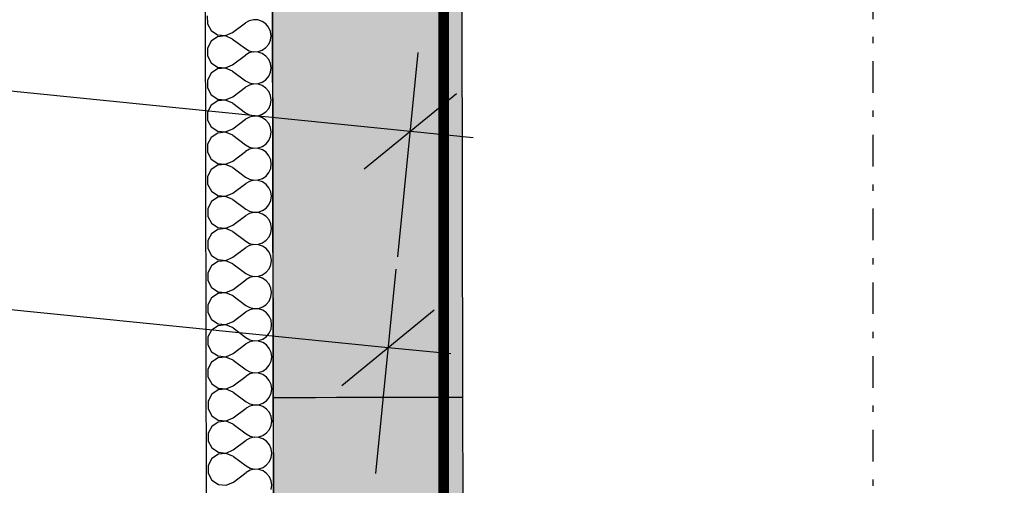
# Model space of a CAD drawing. Extents: x -12025 to 39812, y -30157 to 12.
# Tile 46 of 59: x 20743 to 23081, y -9940 to -8835. Entities that reach past the tile are written whole.
import ezdxf

# ---------------------------------------------------------------- set-up
doc = ezdxf.new("R2010")
doc.units = 0
doc.header["$MEASUREMENT"] = 0
doc.linetypes.add('Čerchovaná S', pattern=[175, 75, -42.5, 15, -42.5])
for name, color, linetype in [('OÚ Dukovany půdorys kóty 2NP', 7, 'Continuous'), ('OÚ Dukovany půdorys podklad 2NP', 7, 'Continuous'), ('OÚ Dukovany zásuvky', 92, 'Continuous')]:
    doc.layers.add(name, color=color, linetype=linetype)

msp = doc.modelspace()

# ---------------------------------------------------------------- linework, layer by layer
at = {"layer": 'OÚ Dukovany půdorys kóty 2NP', "color": 1, "linetype": 'Continuous'}
for p, q in [((12154.3, -8140.7), (21671, -9099.9)), ((21640.9, -9398.3), (21689.8, -8913.3)), ((21561.4, -9189.3), (21780.5, -9010.4)), ((21671, -9099.9), (21820.2, -9114.9)), ((21617.9, -9613.8), (16758.2, -9126.3)), ((21636.6, -9427.2), (21588, -9912.3)), ((21508.4, -9703.3), (21727.4, -9524.2)), ((21767.2, -9628.7), (21617.9, -9613.8))]:
    msp.add_line(p, q, dxfattribs=at)
at = {"layer": 'OÚ Dukovany půdorys podklad 2NP', "color": 154, "linetype": 'Čerchovaná S'}
msp.add_line((22769.7, -11108.8), (22769.7, -7034.7), dxfattribs=at)
at = {"layer": 'OÚ Dukovany půdorys podklad 2NP', "color": 1, "linetype": 'Continuous'}
for p, q in [((21182.8, -8201.7), (21189.3, -11746.3)), ((21349.3, -11746), (21342.8, -8201.4)), ((21345.6, -9731.8), (21348.4, -11231.8)), ((21798.4, -11231), (21795.6, -9731))]:
    msp.add_line(p, q, dxfattribs=at)
at = {"layer": 'OÚ Dukovany půdorys podklad 2NP', "color": 7, "linetype": 'Continuous'}
for p, q in [((21342.9, -8231.8), (21345.6, -9731.8)), ((21795.6, -9731), (21792.9, -8231)), ((21345.6, -9731.8), (21445.6, -9731.6)), ((21445.6, -9731.6), (21495.6, -9731.5)), ((21495.6, -9731.5), (21795.6, -9731))]:
    msp.add_line(p, q, dxfattribs=at)
at = {"layer": 'OÚ Dukovany půdorys podklad 2NP', "color": 21, "linetype": 'Continuous'}
for p, q in [((21188.9, -8826.4), (21189, -8844.9)), ((21298.7, -8835.6), (21288.4, -8838)), ((21309.2, -8836.1), (21298.7, -8835.6)), ((21319.1, -8839.4), (21309.2, -8836.1)), ((21189, -8844.9), (21197.8, -8861.3)), ((21248.8, -8866), (21279.3, -8843.1)), ((21288.4, -8838), (21279.3, -8843.1)), ((21327.8, -8845.4), (21319.1, -8839.4)), ((21334.5, -8853.4), (21327.8, -8845.4)), ((21338.8, -8863.1), (21334.5, -8853.4)), ((21197.8, -8861.3), (21213.2, -8871.5)), ((21213.3, -8875.9), (21197.8, -8886.2)), ((21213.2, -8871.5), (21231.7, -8873.2)), ((21231.7, -8874.1), (21213.3, -8875.9)), ((21231.7, -8873.2), (21248.8, -8866)), ((21248.9, -8881.3), (21231.7, -8874.1)), ((21248.9, -8881.3), (21279.4, -8904.1)), ((21334.6, -8893.5), (21338.8, -8883.9)), ((21340.3, -8873.5), (21338.8, -8863.1)), ((21338.8, -8883.9), (21340.3, -8873.5)), ((21197.8, -8886.2), (21189.1, -8902.6)), ((21189.1, -8902.6), (21189.1, -8921.1)), ((21279.4, -8904.1), (21288.6, -8909.1)), ((21319.3, -8907.6), (21327.9, -8901.6)), ((21327.9, -8901.6), (21334.6, -8893.5)), ((21189.1, -8921.1), (21197.9, -8937.5)), ((21249, -8942.2), (21279.4, -8919.3)), ((21288.6, -8914.2), (21279.4, -8919.3)), ((21288.6, -8909.1), (21298.8, -8911.5)), ((21298.8, -8911.8), (21288.6, -8914.2)), ((21298.8, -8911.5), (21309.3, -8911)), ((21309.3, -8912.3), (21298.8, -8911.8)), ((21309.3, -8911), (21319.3, -8907.6)), ((21319.3, -8915.6), (21309.3, -8912.3)), ((21328, -8921.6), (21319.3, -8915.6)), ((21334.7, -8929.6), (21328, -8921.6)), ((21338.9, -8939.2), (21334.7, -8929.6)), ((21197.9, -8937.5), (21213.4, -8947.7)), ((21213.4, -8952.1), (21198, -8962.4)), ((21213.4, -8947.7), (21231.9, -8949.4)), ((21231.9, -8950.3), (21213.4, -8952.1)), ((21231.9, -8949.4), (21249, -8942.2)), ((21249, -8957.4), (21231.9, -8950.3)), ((21340.4, -8949.7), (21338.9, -8939.2)), ((21339, -8960.1), (21340.4, -8949.7)), ((21198, -8962.4), (21189.2, -8978.8)), ((21249, -8957.4), (21279.5, -8980.2)), ((21328.1, -8977.8), (21334.8, -8969.7)), ((21334.8, -8969.7), (21339, -8960.1)), ((21189.2, -8978.8), (21189.3, -8997.3)), ((21189.3, -8997.3), (21198.1, -9013.6)), ((21249.1, -9018.4), (21279.5, -8995.5)), ((21279.5, -8980.2), (21288.7, -8985.3)), ((21288.7, -8990.4), (21279.5, -8995.5)), ((21288.7, -8985.3), (21299, -8987.7)), ((21299, -8988), (21288.7, -8990.4)), ((21299, -8987.7), (21309.5, -8987.1)), ((21309.5, -8988.5), (21299, -8988)), ((21309.5, -8987.1), (21319.4, -8983.8)), ((21319.4, -8991.8), (21309.5, -8988.5)), ((21319.4, -8983.8), (21328.1, -8977.8)), ((21328.1, -8997.7), (21319.4, -8991.8)), ((21334.8, -9005.8), (21328.1, -8997.7)), ((21198.1, -9013.6), (21213.5, -9023.9)), ((21213.5, -9023.9), (21232, -9025.6)), ((21232, -9025.6), (21249.1, -9018.4)), ((21339.1, -9015.4), (21334.8, -9005.8)), ((21340.5, -9025.8), (21339.1, -9015.4)), ((21198.1, -9038.6), (21189.4, -9054.9)), ((21213.5, -9028.3), (21198.1, -9038.6)), ((21232, -9026.5), (21213.5, -9028.3)), ((21249.1, -9033.6), (21232, -9026.5)), ((21249.1, -9033.6), (21279.6, -9056.4)), ((21328.2, -9054), (21334.9, -9045.9)), ((21334.9, -9045.9), (21339.1, -9036.3)), ((21339.1, -9036.3), (21340.5, -9025.8)), ((21189.4, -9054.9), (21189.4, -9073.5)), ((21279.6, -9056.4), (21288.9, -9061.5)), ((21288.9, -9066.6), (21279.7, -9071.7)), ((21288.9, -9061.5), (21299.1, -9063.9)), ((21299.1, -9064.2), (21288.9, -9066.6)), ((21299.1, -9063.9), (21309.6, -9063.3)), ((21309.6, -9064.7), (21299.1, -9064.2)), ((21309.6, -9063.3), (21319.5, -9060)), ((21319.6, -9068), (21309.6, -9064.7)), ((21319.5, -9060), (21328.2, -9054)), ((21328.2, -9073.9), (21319.6, -9068)), ((21189.4, -9073.5), (21198.2, -9089.8)), ((21198.2, -9089.8), (21213.7, -9100.1)), ((21249.2, -9094.6), (21279.7, -9071.7)), ((21335, -9082), (21328.2, -9073.9)), ((21339.2, -9091.6), (21335, -9082)), ((21340.7, -9102), (21339.2, -9091.6)), ((21198.2, -9114.8), (21189.5, -9131.1)), ((21213.7, -9104.5), (21198.2, -9114.8)), ((21213.7, -9100.1), (21232.1, -9101.8)), ((21232.1, -9102.7), (21213.7, -9104.5)), ((21232.1, -9101.8), (21249.2, -9094.6)), ((21249.3, -9109.8), (21232.1, -9102.7)), ((21249.3, -9109.8), (21279.8, -9132.6)), ((21335, -9122.1), (21339.3, -9112.5)), ((21339.3, -9112.5), (21340.7, -9102)), ((21189.5, -9131.1), (21189.5, -9149.7)), ((21279.8, -9132.6), (21289, -9137.7)), ((21289, -9137.7), (21299.2, -9140.1)), ((21299.2, -9140.4), (21289, -9142.8)), ((21299.2, -9140.1), (21309.7, -9139.5)), ((21309.7, -9140.9), (21299.2, -9140.4)), ((21309.7, -9139.5), (21319.7, -9136.1)), ((21319.7, -9144.2), (21309.7, -9140.9)), ((21319.7, -9136.1), (21328.3, -9130.2)), ((21328.3, -9130.2), (21335, -9122.1)), ((21189.5, -9149.7), (21198.3, -9166)), ((21249.4, -9170.8), (21279.8, -9147.9)), ((21289, -9142.8), (21279.8, -9147.9)), ((21328.4, -9150.1), (21319.7, -9144.2)), ((21335.1, -9158.2), (21328.4, -9150.1)), ((21339.4, -9167.8), (21335.1, -9158.2)), ((21198.3, -9166), (21213.8, -9176.3)), ((21213.8, -9180.6), (21198.4, -9191)), ((21213.8, -9176.3), (21232.3, -9178)), ((21232.3, -9178.9), (21213.8, -9180.6)), ((21232.3, -9178), (21249.4, -9170.8)), ((21249.4, -9186), (21232.3, -9178.9)), ((21249.4, -9186), (21279.9, -9208.8)), ((21340.8, -9178.2), (21339.4, -9167.8)), ((21339.4, -9188.6), (21340.8, -9178.2)), ((21198.4, -9191), (21189.6, -9207.3)), ((21189.6, -9207.3), (21189.7, -9225.9)), ((21279.9, -9208.8), (21289.1, -9213.9)), ((21319.8, -9212.3), (21328.5, -9206.4)), ((21328.5, -9206.4), (21335.2, -9198.3)), ((21335.2, -9198.3), (21339.4, -9188.6)), ((21189.7, -9225.9), (21198.5, -9242.2)), ((21249.5, -9247), (21280, -9224.1)), ((21289.1, -9219), (21280, -9224.1)), ((21289.1, -9213.9), (21299.4, -9216.2)), ((21299.4, -9216.6), (21289.1, -9219)), ((21299.4, -9216.2), (21309.9, -9215.7)), ((21309.9, -9217), (21299.4, -9216.6)), ((21309.9, -9215.7), (21319.8, -9212.3)), ((21319.8, -9220.4), (21309.9, -9217)), ((21328.5, -9226.3), (21319.8, -9220.4)), ((21335.2, -9234.4), (21328.5, -9226.3)), ((21339.5, -9244), (21335.2, -9234.4)), ((21198.5, -9242.2), (21213.9, -9252.5)), ((21214, -9256.8), (21198.5, -9267.1)), ((21213.9, -9252.5), (21232.4, -9254.2)), ((21232.4, -9255.1), (21214, -9256.8)), ((21232.4, -9254.2), (21249.5, -9247)), ((21249.5, -9262.2), (21232.4, -9255.1)), ((21341, -9254.4), (21339.5, -9244)), ((21339.5, -9264.8), (21341, -9254.4)), ((21198.5, -9267.1), (21189.8, -9283.5)), ((21249.5, -9262.2), (21280.1, -9285)), ((21328.6, -9282.6), (21335.3, -9274.5)), ((21335.3, -9274.5), (21339.5, -9264.8)), ((21189.8, -9283.5), (21189.8, -9302.1)), ((21189.8, -9302.1), (21198.6, -9318.4)), ((21249.7, -9323.2), (21280.1, -9300.2)), ((21280.1, -9285), (21289.3, -9290.1)), ((21289.3, -9295.1), (21280.1, -9300.2)), ((21289.3, -9290.1), (21299.5, -9292.4)), ((21299.5, -9292.7), (21289.3, -9295.1)), ((21299.5, -9292.4), (21310, -9291.9)), ((21310, -9293.2), (21299.5, -9292.7)), ((21310, -9291.9), (21320, -9288.5)), ((21320, -9296.6), (21310, -9293.2)), ((21320, -9288.5), (21328.6, -9282.6)), ((21328.7, -9302.5), (21320, -9296.6)), ((21335.4, -9310.6), (21328.7, -9302.5)), ((21198.6, -9318.4), (21214.1, -9328.7)), ((21232.6, -9330.4), (21249.7, -9323.2)), ((21339.6, -9320.2), (21335.4, -9310.6)), ((21341.1, -9330.6), (21339.6, -9320.2)), ((21198.7, -9343.3), (21189.9, -9359.7)), ((21214.1, -9333), (21198.7, -9343.3)), ((21214.1, -9328.7), (21232.6, -9330.4)), ((21232.6, -9331.2), (21214.1, -9333)), ((21249.7, -9338.4), (21232.6, -9331.2)), ((21249.7, -9338.4), (21280.2, -9361.2)), ((21328.8, -9358.8), (21335.5, -9350.6)), ((21335.5, -9350.6), (21339.7, -9341)), ((21339.7, -9341), (21341.1, -9330.6)), ((21189.9, -9359.7), (21190, -9378.3)), ((21280.2, -9361.2), (21289.4, -9366.3)), ((21289.4, -9371.3), (21280.2, -9376.4)), ((21289.4, -9366.3), (21299.7, -9368.6)), ((21299.7, -9368.9), (21289.4, -9371.3)), ((21299.7, -9368.6), (21310.2, -9368.1)), ((21310.2, -9369.4), (21299.7, -9368.9)), ((21310.2, -9368.1), (21320.1, -9364.7)), ((21320.1, -9372.8), (21310.2, -9369.4)), ((21320.1, -9364.7), (21328.8, -9358.8)), ((21328.8, -9378.7), (21320.1, -9372.8)), ((21190, -9378.3), (21198.8, -9394.6)), ((21198.8, -9394.6), (21214.2, -9404.8)), ((21249.8, -9399.3), (21280.2, -9376.4)), ((21335.5, -9386.8), (21328.8, -9378.7)), ((21339.8, -9396.4), (21335.5, -9386.8)), ((21341.2, -9406.8), (21339.8, -9396.4)), ((21198.8, -9419.5), (21190.1, -9435.9)), ((21214.2, -9409.2), (21198.8, -9419.5)), ((21214.2, -9404.8), (21232.7, -9406.6)), ((21232.7, -9407.4), (21214.2, -9409.2)), ((21232.7, -9406.6), (21249.8, -9399.3)), ((21249.8, -9414.6), (21232.7, -9407.4)), ((21249.8, -9414.6), (21280.3, -9437.4)), ((21335.6, -9426.8), (21339.8, -9417.2)), ((21339.8, -9417.2), (21341.2, -9406.8)), ((21190.1, -9435.9), (21190.1, -9454.4)), ((21280.3, -9437.4), (21289.6, -9442.5)), ((21289.6, -9442.5), (21299.8, -9444.8)), ((21299.8, -9444.8), (21310.3, -9444.3)), ((21310.3, -9444.3), (21320.2, -9440.9)), ((21320.2, -9440.9), (21328.9, -9434.9)), ((21328.9, -9434.9), (21335.6, -9426.8)), ((21190.1, -9454.4), (21198.9, -9470.8)), ((21249.9, -9475.5), (21280.4, -9452.6)), ((21289.6, -9447.5), (21280.4, -9452.6)), ((21299.8, -9445.1), (21289.6, -9447.5)), ((21310.3, -9445.6), (21299.8, -9445.1)), ((21320.3, -9449), (21310.3, -9445.6)), ((21328.9, -9454.9), (21320.3, -9449)), ((21335.7, -9463), (21328.9, -9454.9)), ((21339.9, -9472.6), (21335.7, -9463)), ((21198.9, -9470.8), (21214.4, -9481)), ((21214.4, -9485.4), (21198.9, -9495.7)), ((21214.4, -9481), (21232.8, -9482.8)), ((21232.8, -9483.6), (21214.4, -9485.4)), ((21232.8, -9482.8), (21249.9, -9475.5)), ((21250, -9490.8), (21232.8, -9483.6)), ((21250, -9490.8), (21280.5, -9513.6)), ((21341.4, -9483), (21339.9, -9472.6)), ((21340, -9493.4), (21341.4, -9483)), ((21198.9, -9495.7), (21190.2, -9512.1)), ((21190.2, -9512.1), (21190.2, -9530.6)), ((21280.5, -9513.6), (21289.7, -9518.6)), ((21320.4, -9517.1), (21329, -9511.1)), ((21329, -9511.1), (21335.7, -9503)), ((21335.7, -9503), (21340, -9493.4)), ((21190.2, -9530.6), (21199, -9547)), ((21250.1, -9551.7), (21280.5, -9528.8)), ((21289.7, -9523.7), (21280.5, -9528.8)), ((21289.7, -9518.6), (21299.9, -9521)), ((21299.9, -9521.3), (21289.7, -9523.7)), ((21299.9, -9521), (21310.4, -9520.5)), ((21310.4, -9521.8), (21299.9, -9521.3)), ((21310.4, -9520.5), (21320.4, -9517.1)), ((21320.4, -9525.1), (21310.4, -9521.8)), ((21329.1, -9531.1), (21320.4, -9525.1)), ((21335.8, -9539.2), (21329.1, -9531.1)), ((21199, -9547), (21214.5, -9557.2)), ((21214.5, -9561.6), (21199.1, -9571.9)), ((21214.5, -9557.2), (21233, -9558.9)), ((21233, -9559.8), (21214.5, -9561.6)), ((21233, -9558.9), (21250.1, -9551.7)), ((21250.1, -9567), (21233, -9559.8)), ((21340.1, -9548.8), (21335.8, -9539.2)), ((21341.5, -9559.2), (21340.1, -9548.8)), ((21340.1, -9569.6), (21341.5, -9559.2)), ((21199.1, -9571.9), (21190.3, -9588.3)), ((21250.1, -9567), (21280.6, -9589.8)), ((21329.2, -9587.3), (21335.9, -9579.2)), ((21335.9, -9579.2), (21340.1, -9569.6)), ((21190.3, -9588.3), (21190.4, -9606.8)), ((21190.4, -9606.8), (21199.2, -9623.2)), ((21250.2, -9627.9), (21280.7, -9605)), ((21280.6, -9589.8), (21289.8, -9594.8)), ((21289.8, -9599.9), (21280.7, -9605)), ((21289.8, -9594.8), (21300.1, -9597.2)), ((21300.1, -9597.5), (21289.8, -9599.9)), ((21300.1, -9597.2), (21310.6, -9596.7)), ((21310.6, -9598), (21300.1, -9597.5)), ((21310.6, -9596.7), (21320.5, -9593.3)), ((21320.5, -9601.3), (21310.6, -9598)), ((21320.5, -9593.3), (21329.2, -9587.3)), ((21329.2, -9607.3), (21320.5, -9601.3)), ((21335.9, -9615.4), (21329.2, -9607.3)), ((21199.2, -9623.2), (21214.6, -9633.4)), ((21233.1, -9635.1), (21250.2, -9627.9)), ((21340.2, -9625), (21335.9, -9615.4)), ((21341.7, -9635.4), (21340.2, -9625)), ((21199.2, -9648.1), (21190.5, -9664.5)), ((21214.7, -9637.8), (21199.2, -9648.1)), ((21214.6, -9633.4), (21233.1, -9635.1)), ((21233.1, -9636), (21214.7, -9637.8)), ((21250.2, -9643.2), (21233.1, -9636)), ((21250.2, -9643.2), (21280.8, -9666)), ((21336, -9655.4), (21340.2, -9645.8)), ((21340.2, -9645.8), (21341.7, -9635.4)), ((21190.5, -9664.5), (21190.5, -9683)), ((21280.8, -9666), (21290, -9671)), ((21290, -9676.1), (21280.8, -9681.2)), ((21290, -9671), (21300.2, -9673.4)), ((21300.2, -9673.7), (21290, -9676.1)), ((21300.2, -9673.4), (21310.7, -9672.9)), ((21310.7, -9674.2), (21300.2, -9673.7)), ((21310.7, -9672.9), (21320.7, -9669.5)), ((21320.7, -9677.5), (21310.7, -9674.2)), ((21320.7, -9669.5), (21329.3, -9663.5)), ((21329.4, -9683.5), (21320.7, -9677.5)), ((21329.3, -9663.5), (21336, -9655.4)), ((21190.5, -9683), (21199.3, -9699.4)), ((21199.3, -9699.4), (21214.8, -9709.6)), ((21250.4, -9704.1), (21280.8, -9681.2)), ((21336.1, -9691.5), (21329.4, -9683.5)), ((21340.3, -9701.2), (21336.1, -9691.5)), ((21341.8, -9711.6), (21340.3, -9701.2)), ((21199.4, -9724.3), (21190.6, -9740.7)), ((21214.8, -9714), (21199.4, -9724.3)), ((21214.8, -9709.6), (21233.3, -9711.3)), ((21233.3, -9712.2), (21214.8, -9714)), ((21233.3, -9711.3), (21250.4, -9704.1)), ((21250.4, -9719.3), (21233.3, -9712.2)), ((21250.4, -9719.3), (21280.9, -9742.1)), ((21336.1, -9731.6), (21340.4, -9722)), ((21340.4, -9722), (21341.8, -9711.6)), ((21190.6, -9740.7), (21190.7, -9759.2)), ((21280.9, -9742.1), (21290.1, -9747.2)), ((21290.1, -9747.2), (21300.4, -9749.6)), ((21310.9, -9749), (21320.8, -9745.7)), ((21320.8, -9745.7), (21329.5, -9739.7)), ((21329.5, -9739.7), (21336.1, -9731.6)), ((21190.7, -9759.2), (21199.5, -9775.6)), ((21250.5, -9780.3), (21280.9, -9757.4)), ((21290.1, -9752.3), (21280.9, -9757.4)), ((21300.4, -9749.9), (21290.1, -9752.3)), ((21300.4, -9749.6), (21310.9, -9749)), ((21310.9, -9750.4), (21300.4, -9749.9)), ((21320.8, -9753.7), (21310.9, -9750.4)), ((21329.5, -9759.7), (21320.8, -9753.7)), ((21336.2, -9767.7), (21329.5, -9759.7)), ((21340.5, -9777.3), (21336.2, -9767.7)), ((21199.5, -9775.6), (21214.9, -9785.8)), ((21214.9, -9790.2), (21199.5, -9800.5)), ((21214.9, -9785.8), (21233.4, -9787.5)), ((21233.4, -9788.4), (21214.9, -9790.2)), ((21233.4, -9787.5), (21250.5, -9780.3)), ((21250.5, -9795.5), (21233.4, -9788.4)), ((21250.5, -9795.5), (21281, -9818.3)), ((21341.9, -9787.8), (21340.5, -9777.3)), ((21340.5, -9798.2), (21341.9, -9787.8)), ((21199.5, -9800.5), (21190.8, -9816.8)), ((21190.8, -9816.8), (21190.8, -9835.4)), ((21281, -9818.3), (21290.3, -9823.4)), ((21320.9, -9821.9), (21329.6, -9815.9)), ((21329.6, -9815.9), (21336.3, -9807.8)), ((21336.3, -9807.8), (21340.5, -9798.2)), ((21190.8, -9835.4), (21199.6, -9851.7)), ((21250.6, -9856.5), (21281.1, -9833.6)), ((21290.3, -9828.5), (21281.1, -9833.6)), ((21290.3, -9823.4), (21300.5, -9825.8)), ((21300.5, -9826.1), (21290.3, -9828.5)), ((21300.5, -9825.8), (21311, -9825.2)), ((21311, -9826.6), (21300.5, -9826.1)), ((21311, -9825.2), (21320.9, -9821.9)), ((21321, -9829.9), (21311, -9826.6)), ((21329.6, -9835.8), (21321, -9829.9)), ((21336.4, -9843.9), (21329.6, -9835.8)), ((21199.6, -9851.7), (21215.1, -9862)), ((21215.1, -9862), (21233.5, -9863.7)), ((21233.5, -9864.6), (21215.1, -9866.4)), ((21233.5, -9863.7), (21250.6, -9856.5)), ((21250.7, -9871.7), (21233.5, -9864.6)), ((21340.6, -9853.5), (21336.4, -9843.9)), ((21342.1, -9863.9), (21340.6, -9853.5)), ((21340.7, -9874.4), (21342.1, -9863.9)), ((21199.6, -9876.7), (21190.9, -9893)), ((21215.1, -9866.4), (21199.6, -9876.7)), ((21250.7, -9871.7), (21281.2, -9894.5)), ((21329.7, -9892.1), (21336.4, -9884)), ((21336.4, -9884), (21340.7, -9874.4)), ((21190.9, -9893), (21190.9, -9911.6)), ((21190.9, -9911.6), (21199.7, -9927.9)), ((21250.8, -9932.7), (21281.2, -9909.8)), ((21281.2, -9894.5), (21290.4, -9899.6)), ((21290.4, -9904.7), (21281.2, -9909.8)), ((21290.4, -9899.6), (21300.6, -9902)), ((21300.6, -9902.3), (21290.4, -9904.7)), ((21300.6, -9902), (21311.1, -9901.4)), ((21311.1, -9902.8), (21300.6, -9902.3)), ((21311.1, -9901.4), (21321.1, -9898.1)), ((21321.1, -9906.1), (21311.1, -9902.8)), ((21321.1, -9898.1), (21329.7, -9892.1)), ((21329.8, -9912), (21321.1, -9906.1)), ((21336.5, -9920.1), (21329.8, -9912)), ((21199.7, -9927.9), (21215.2, -9938.2)), ((21233.7, -9939.9), (21250.8, -9932.7)), ((21340.8, -9929.7), (21336.5, -9920.1)), ((21342.2, -9940.1), (21340.8, -9929.7)), ((21215.2, -9938.2), (21233.7, -9939.9)), ((21340.8, -9950.5), (21342.2, -9940.1))]:
    msp.add_line(p, q, dxfattribs=at)
at = {"layer": 'OÚ Dukovany půdorys podklad 2NP', "color": 254, "linetype": 'Continuous'}
msp.add_solid([(21342.9, -8231.8), (21345.6, -9731.8), (21792.9, -8231), (21795.6, -9731)], dxfattribs=at)
at = {"layer": 'OÚ Dukovany půdorys podklad 2NP', "color": 9, "linetype": 'Continuous'}
msp.add_solid([(21345.6, -9731.8), (21348.4, -11231.8), (21795.6, -9731), (21798.4, -11231)], dxfattribs=at)
at = {"layer": 'OÚ Dukovany zásuvky', "linetype": 'Continuous', "const_width": 25}
msp.add_lwpolyline([(21750, -6250), (21750, -12375), (24750, -12665), (24750, -12500)], dxfattribs=at)

doc.saveas('drawing.dxf')
